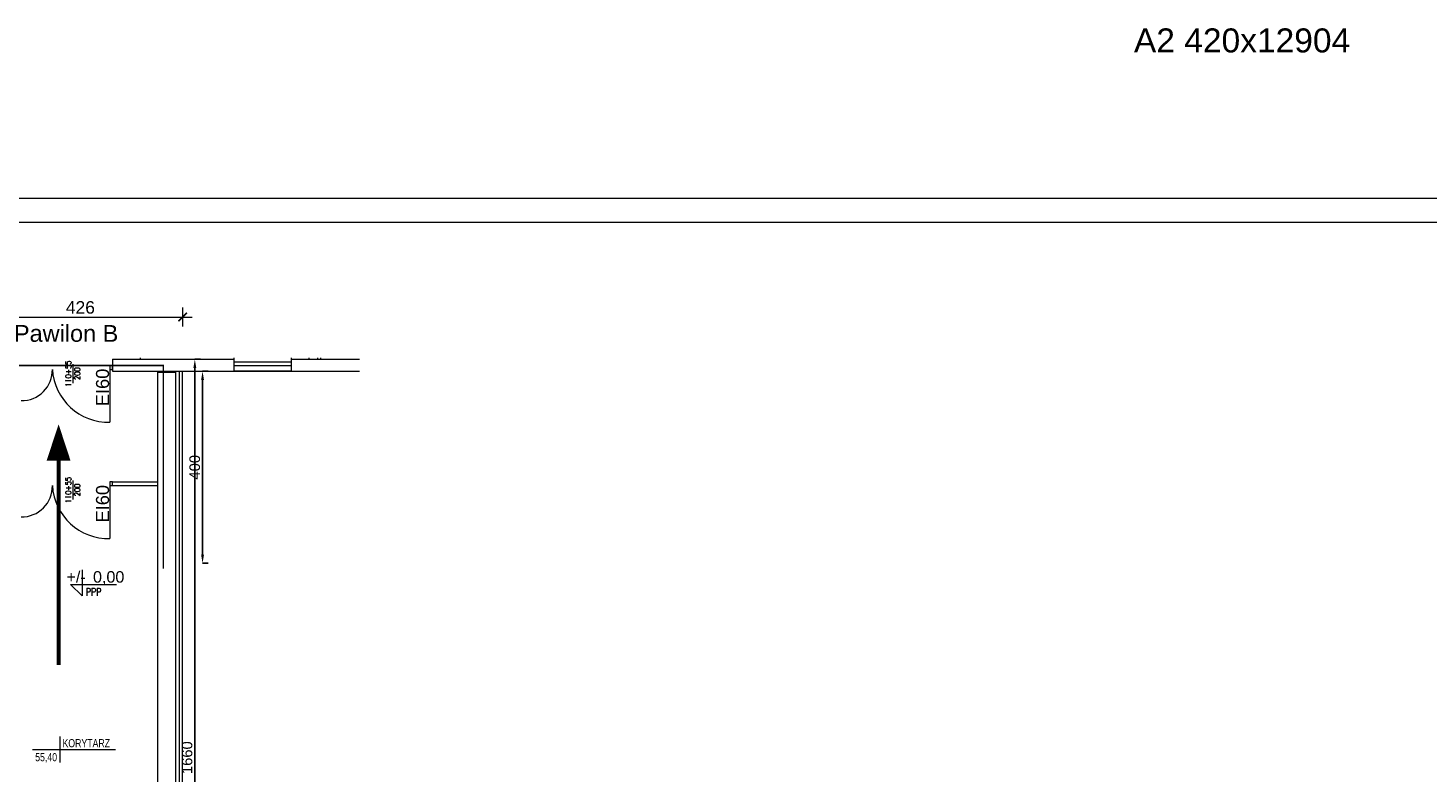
# Model space of a CAD drawing. Header units: millimetres. Extents: x 126553 to 403692, y -95821 to 38049.
# Tile 219 of 256: x 220439 to 223355, y 15162 to 16712. Entities that reach past the tile are written whole.
import ezdxf
from ezdxf.enums import TextEntityAlignment as Align

# ---------------------------------------------------------------- set-up
doc = ezdxf.new("R2010")
doc.units = ezdxf.units.MM
doc.linetypes.add('ACAD_ISO02W100', pattern=[15, 12, -3])
for name, color, linetype, lineweight in [('A-opis', 7, 'Continuous', 18), ('docieplenie', 6, 'Continuous', 18), ('docieplenie zew.', 6, 'Continuous', 18), ('ekspertyza', 7, 'Continuous', 30), ('ewakaucja', 3, 'Continuous', 50), ('OKNA', 7, 'Continuous', 13), ('opisy', 7, 'Continuous', 18), ('ramki', 250, 'Continuous', 13), ('WAW_P-POŻ', 10, 'Continuous', 9), ('WAW_ŚLUSARKA ALUMINIOWA OPIS PB', 7, 'Continuous', 9), ('WYMIAR', 7, 'Continuous', 18), ('ŚCIANY GRUBE', 7, 'Continuous', 20)]:
    doc.layers.add(name, color=color, linetype=linetype, lineweight=lineweight)
doc.layers.add('WENTYLE_WADLIWE', color=1, linetype='Continuous')
doc.layers.add('WIDOK', color=7, linetype='Continuous')
doc.styles.add('AR12', font='arial.ttf', dxfattribs={"height": 12})
doc.styles.add('Arial', font='arial.ttf')
doc.styles.add('OPIS', font='romans.shx', dxfattribs={"width": 0.8})
doc.styles.add('RS12', font='Romans', dxfattribs={"width": 0.75, "height": 12})
doc.styles.add('RS8', font='ROMANS.SHX', dxfattribs={"width": 0.75, "height": 8})
doc.styles.add('STYLE1', font='txt', dxfattribs={"width": 0.8})
doc.linetypes.add('ZIGZAG', pattern='A,0.0001,-0.2,[131,LTYPESHP.SHX,S=0.2,R=0,X=-0.2,Y=0],-0.4,[131,LTYPESHP.SHX,S=0.2,R=180,X=0.2,Y=0],-0.2', length=0.8001)
doc.dimstyles.new('100 moje', dxfattribs={"dimtxt": 22, "dimasz": 12, "dimexe": 12, "dimexo": 20, "dimgap": 3, "dimtad": 1, "dimdec": 1, "dimrnd": 0.5, "dimtxsty": 'Standard', "dimblk1": 'ARCHTICK', "dimblk2": 'ARCHTICK', "dimsah": 1, "dimcen": 0.1, "dimdle": 10, "dimclrd": 256, "dimclre": 256, "dimclrt": 256, "dimadec": 0, "dimazin": 0, "dimtfac": 1, "dimtdec": 1, "dimtofl": 0, "dimtmove": 1, "dimatfit": 3, "dimfxl": 12, "dimfxlon": 1, "dimtolj": 1, "dimtzin": 0, "dimarcsym": 0})
doc.dimstyles.new('A_100', dxfattribs={"dimtxt": 26, "dimasz": 2, "dimexe": 0, "dimexo": 5, "dimgap": 0.01, "dimtad": 0, "dimdec": 4, "dimrnd": 0.5, "dimdsep": 46, "dimtxsty": 'Arial', "dimblk1": 'K', "dimblk2": 'K', "dimsah": 1, "dimcen": 10, "dimse1": 1, "dimse2": 1, "dimclrd": 256, "dimclre": 256, "dimclrt": 1, "dimadec": 0, "dimazin": 0, "dimtfac": 0.5, "dimtdec": 4, "dimtmove": 0, "dimatfit": 3, "dimldrblk": 'K', "dimfxl": 1, "dimtvp": 0.75, "dimtolj": 1, "dimtzin": 0, "dimlwd": 13, "dimarcsym": 0})

# ---------------------------------------------------------------- blocks, each defined once
blk = doc.blocks.new('METKA')
for p, q in [((-57.4, 0), (115.4, 0)), ((0, 26.9), (0, -26.9))]:
    blk.add_line(p, q)
at = {"layer": 'opisy', "style": 'STYLE1', "width": 0.8, "flags": 4}
for tag, p in [('NUMER', (-6.1, 4.5)), ('POWIERZCHNIA', (-6, -24.6))]:
    blk.add_attdef(tag, text='', height=17, dxfattribs=at).set_placement(p, align=Align.RIGHT)
for tag, p in [('NAZWA', (5.3, 4.6)), ('POSADZKA', (5.6, -24.7))]:
    blk.add_attdef(tag, p, '', height=17, dxfattribs=at)
blk = doc.blocks.new('KOTA-WA')
at = {"color": 7}
for p, q in [((0, 27), (0, 0)), ((-12, 12), (0, 0)), ((-12, 12), (36, 12))]:
    blk.add_line(p, q, dxfattribs=at)
at = {"layer": 'A-opis', "color": 7, "style": 'RS12', "width": 0.6, "flags": 4}
blk.add_attdef('ZNAK', text='', height=8, dxfattribs=at).set_placement((-6.2, 19.7), align=Align.MIDDLE)
blk.add_attdef('RZEDNA', text='', height=10, dxfattribs=at).set_placement((2.1, 11.2), align=Align.BOTTOM_LEFT)
at = {"layer": 'A-opis', "color": 7, "style": 'RS8', "width": 0.6, "flags": 4}
blk.add_attdef('UWAGA', text='', height=7, dxfattribs=at).set_placement((3.8, 8.1), align=Align.TOP_LEFT)
blk = doc.blocks.new('A$C121B6CE3')
blk.add_lwpolyline([(0, -20), (0, 20)])
at = {"style": 'OPIS', "width": 0.8}
blk.add_attdef('Szerokość', text='', height=12, rotation=90, dxfattribs=at).set_placement((0, 0), align=Align.BOTTOM_CENTER)
blk.add_attdef('Wysokość', text='', height=12, rotation=90, dxfattribs=at).set_placement((3, 0), align=Align.TOP_CENTER)
blk = doc.blocks.new('*D2545')
at = {"layer": 'Defpoints', "color": 0, "linetype": 'Continuous', "lineweight": 60, "transparency": 16777216}
for p in [(220801.6, 15996.4), (220799.9, 15596.4), (220802.2, 15596.4)]:
    blk.add_point(p, dxfattribs=at)
at = {"layer": 'ekspertyza', "linetype": 'Continuous', "lineweight": -2, "transparency": 16777216}
for p, q in [((220802.2, 15996.4), (220814.2, 15996.4)), ((220802.2, 15978.4), (220802.2, 15614.4)), ((220802.2, 15596.4), (220814.2, 15596.4))]:
    blk.add_line(p, q, dxfattribs=at)
at = {"layer": 'ekspertyza', "linetype": 'Continuous', "lineweight": 60, "transparency": 16777216}
for points in [[(220799.2, 15978.4), (220805.2, 15978.4), (220802.2, 15996.4)], [(220799.2, 15614.4), (220805.2, 15614.4), (220802.2, 15596.4)]]:
    blk.add_solid(points, dxfattribs=at)
at = {"layer": 'ekspertyza', "linetype": 'Continuous', "lineweight": 20, "transparency": 16777216, "insert": (220786, 15796.4), "char_height": 22, "attachment_point": 5, "rotation": 90, "style": 'Arial'}
blk.add_mtext('\\A1;400', dxfattribs=at)
blk = doc.blocks.new('K')
for p, q in [((-10, 0), (10, 0)), ((4.2, 4.2), (-4.2, -4.2)), ((0, 10), (0, -10))]:
    blk.add_line(p, q)
blk.add_trace([(-4.8, -3.7), (-3.7, -4.8), (3.7, 4.8), (4.8, 3.7)])
blk = doc.blocks.new('*D2972')
at = {"layer": 'Defpoints', "color": 0, "linetype": 'ByBlock', "lineweight": -3}
for p in [(220760.7, 16109.4), (220334.7, 15994.4), (220760.7, 15996.4)]:
    blk.add_point(p, dxfattribs=at)
at = {"layer": 'WYMIAR', "linetype": 'ByBlock', "lineweight": 13}
blk.add_line((220336.7, 16109.4), (220758.7, 16109.4), dxfattribs=at)
at = {"layer": 'WYMIAR', "linetype": 'ByBlock', "lineweight": 13, "xscale": 2, "yscale": 2, "zscale": 2, "rotation": 180}
blk.add_blockref('K', (220334.7, 16109.4), dxfattribs=at)
at = {"layer": 'WYMIAR', "linetype": 'ByBlock', "lineweight": 13, "xscale": 2, "yscale": 2, "zscale": 2}
blk.add_blockref('K', (220760.7, 16109.4), dxfattribs=at)
at = {"layer": 'WYMIAR', "color": 7, "linetype": 'ByBlock', "insert": (220547.7, 16129.3), "char_height": 26, "attachment_point": 5, "style": 'Arial'}
blk.add_mtext('\\A1;426', dxfattribs=at)
blk = doc.blocks.new('*D2980')
at = {"layer": 'Defpoints', "color": 0, "linetype": 'Continuous', "lineweight": -3}
for p in [(220768.4, 16021.4), (220775.5, 14361.4), (220786.1, 14361.4)]:
    blk.add_point(p, dxfattribs=at)
at = {"layer": 'ekspertyza', "linetype": 'Continuous', "lineweight": -2}
for p, q in [((220786.1, 16021.4), (220798.1, 16021.4)), ((220786.1, 16003.4), (220786.1, 14379.4)), ((220786.1, 14361.4), (220798.1, 14361.4))]:
    blk.add_line(p, q, dxfattribs=at)
at = {"layer": 'ekspertyza', "linetype": 'Continuous', "lineweight": -3}
for points in [[(220783.1, 16003.4), (220789.1, 16003.4), (220786.1, 16021.4)], [(220783.1, 14379.4), (220789.1, 14379.4), (220786.1, 14361.4)]]:
    blk.add_solid(points, dxfattribs=at)
at = {"layer": 'ekspertyza', "linetype": 'Continuous', "lineweight": 20, "insert": (220769.9, 15191.4), "char_height": 22, "attachment_point": 5, "rotation": 90, "style": 'Arial'}
blk.add_mtext('\\A1;1660', dxfattribs=at)

msp = doc.modelspace()

# ---------------------------------------------------------------- linework, layer by layer
at = {"layer": 'docieplenie', "color": 0, "linetype": 'ZIGZAG'}
msp.add_line((220754.26878, 14354.31604), (220754.26878, 15996.36048), dxfattribs=at)
at = {"layer": 'docieplenie zew.', "color": 0}
msp.add_line((220760.72702, 14361.36067), (220760.72702, 15996.36048), dxfattribs=at)
at = {"layer": 'ewakaucja', "color": 3, "lineweight": 60}
msp.add_lwpolyline([(220502.29505, 15886.03575, 0, 50, 0), (220502.29505, 15809.83282, 50, 50, 0)], format="xyseb", dxfattribs=at)
msp.add_lwpolyline([(220502.29505, 15866.6395), (220502.29505, 15384.85966)], dxfattribs=at)
at = {"layer": 'OKNA'}
for p, q in [((220867.72702, 16016.36048), (220987.72702, 16016.36048)), ((220867.72702, 16008.36048), (220987.72702, 16008.36048))]:
    msp.add_line(p, q, dxfattribs=at)
at = {"layer": 'opisy', "color": 7}
for points in [[(220614.42948, 16000.4009), (220614.42948, 16008.2009), (220609.39176, 16008.2009), (220609.39176, 16000.4009)], [(220614.42948, 15758.09075), (220614.42948, 15765.89075), (220609.39176, 15765.89075), (220609.39176, 15758.09075)]]:
    msp.add_lwpolyline(points, close=True, dxfattribs=at)
at = {"layer": 'opisy'}
for points in [[(220609.39176, 16000.4009), (220609.39176, 15890.4009)], [(220609.39176, 15758.09075), (220609.39176, 15648.09075)]]:
    msp.add_lwpolyline(points, dxfattribs=at)
at = {"layer": 'opisy', "color": 7}
for centre in [(220425.70719, 15999.08547), (220425.70719, 15756.77532)]:
    msp.add_arc(centre, 63.69815, 268.81669913, 1.18330087, dxfattribs=at)
at = {"layer": 'opisy'}
for centre in [(220605.67034, 16006.79572), (220605.67034, 15764.48557)]:
    msp.add_arc(centre, 116.4543, 183.14785048, 271.83125536, dxfattribs=at)
at = {"layer": 'ramki', "color": 0, "ltscale": 0.6}
for points in [[(214683.31194, 16357.33162), (227587.02727, 16357.33162), (227587.02727, 12157.33162), (214683.31194, 12157.33162)], [(214883.31194, 16307.33162), (227537.02727, 16307.33162), (227537.02727, 12207.33162), (214883.31194, 12207.33162)]]:
    msp.add_lwpolyline(points, close=True, dxfattribs=at)
at = {"layer": 'WAW_P-POŻ', "color": 1, "linetype": 'ACAD_ISO02W100', "ltscale": 2, "true_color": 0xff0000, "const_width": 3}
msp.add_lwpolyline([(220369.71981, 15581.35747), (220369.71981, 16008.35747), (220720.72702, 16008.35747), (220720.72702, 15585.30814)], dxfattribs=at)
at = {"layer": 'WIDOK'}
msp.add_line((220867.72702, 15996.36048), (220987.72702, 15996.36048), dxfattribs=at)
at = {"layer": 'ŚCIANY GRUBE'}
for p, q in [((220614.43428, 16021.36048), (220867.72702, 16021.36048)), ((220614.43428, 16021.36048), (220614.43428, 15996.36048)), ((220672.72702, 16021.36048), (220672.72702, 16024.54201)), ((220867.72702, 15996.36048), (220867.72702, 16024.54201)), ((220987.72702, 15996.36048), (220987.72702, 16024.54201)), ((220987.72702, 16021.36048), (221129.37038, 16021.36048)), ((221023.72702, 16024.54201), (221023.72702, 16021.36048)), ((221041.72702, 16024.54201), (221041.72702, 16021.36048)), ((221047.72702, 16024.54201), (221047.72702, 16021.36048)), ((220614.43428, 15996.36048), (220867.72702, 15996.36048)), ((220708.72702, 14349.36048), (220708.72702, 15994.36048)), ((220708.72702, 15994.36048), (220746.72702, 15994.36048)), ((220746.72702, 14349.36048), (220746.72702, 15994.36048)), ((220987.72702, 15996.36048), (221129.37038, 15996.36048)), ((220614.42948, 15765.89075), (220708.72702, 15765.89075)), ((220614.42948, 15758.09075), (220708.72702, 15758.09075))]:
    msp.add_line(p, q, dxfattribs=at)

# ---------------------------------------------------------------- block references
at = {"layer": 'A-opis'}
ref = msp.add_blockref('KOTA-WA', (220551.16818, 15528.39028), dxfattribs=dict(at, xscale=2, yscale=2, zscale=2))
ref.add_attrib('ZNAK', '+/-', dxfattribs={"layer": '0', "color": 101, "height": 24, "style": 'AR12', "flags": 4}).set_placement((220538.80596, 15548.82047), align=Align.BOTTOM_CENTER)
ref.add_attrib('RZEDNA', '  0,00', dxfattribs={"layer": '0', "color": 101, "height": 24, "style": 'AR12', "flags": 4}).set_placement((220555.38433, 15548.82047), align=Align.BOTTOM_LEFT)
ref.add_attrib('UWAGA', 'PPP', dxfattribs={"layer": '0', "color": 101, "height": 16, "style": 'RS8', "width": 0.75, "flags": 4}).set_placement((220558.83815, 15544.67804), align=Align.TOP_LEFT)
at = {"layer": 'opisy'}
ref = msp.add_blockref('METKA', (220505.10905, 15208.53474), dxfattribs=at)
ref.add_attrib('NAZWA', 'KORYTARZ', (220510.45029, 15213.09373), dxfattribs={"height": 17, "style": 'STYLE1', "width": 0.8, "flags": 4})
ref.add_attrib('POWIERZCHNIA', '55,40', dxfattribs={"height": 17, "style": 'STYLE1', "width": 0.8, "flags": 4}).set_placement((220499.06804, 15183.89697), align=Align.RIGHT)
at = {"layer": 'WAW_ŚLUSARKA ALUMINIOWA OPIS PB', "color": 7}
ref = msp.add_blockref('A$C121B6CE3', (220532.19582, 15991.32251), dxfattribs=dict(at, xscale=-1, rotation=180))
ref.add_attrib('Szerokość', '110+55', dxfattribs={"layer": '0', "color": 7, "height": 12, "rotation": 90, "style": 'OPIS', "width": 0.8}).set_placement((220532.19582, 15991.32251), align=Align.BOTTOM_CENTER)
ref.add_attrib('Wysokość', '200', dxfattribs={"layer": '0', "color": 7, "height": 12, "rotation": 90, "style": 'OPIS', "width": 0.8}).set_placement((220535.19582, 15991.32251), align=Align.TOP_CENTER)
ref = msp.add_blockref('A$C121B6CE3', (220532.19582, 15749.01236), dxfattribs=dict(at, xscale=-1, rotation=180))
ref.add_attrib('Szerokość', '110+55', dxfattribs={"layer": '0', "color": 7, "height": 12, "rotation": 90, "style": 'OPIS', "width": 0.8}).set_placement((220532.19582, 15749.01236), align=Align.BOTTOM_CENTER)
ref.add_attrib('Wysokość', '200', dxfattribs={"layer": '0', "color": 7, "height": 12, "rotation": 90, "style": 'OPIS', "width": 0.8}).set_placement((220535.19582, 15749.01236), align=Align.TOP_CENTER)

# ---------------------------------------------------------------- texts
at = {"layer": 'A-opis', "color": 0, "insert": (222742.32091, 16710.67018), "char_height": 50, "width": 1752.6078, "attachment_point": 1}
msp.add_mtext('{\\fArial|b0|i0|c238|p34;A2 420x12904}', dxfattribs=at)
at = {"layer": 'WENTYLE_WADLIWE', "color": 1, "true_color": 0xff0000, "char_height": 27.2, "width": 44.4174403, "attachment_point": 1, "rotation": 90, "style": 'Arial'}
for insert in [(220580.19209, 15923.625), (220580.19209, 15681.31485)]:
    msp.add_mtext('{\\C1;EI60}', dxfattribs=dict(at, insert=insert))
at = {"layer": 'WYMIAR', "color": 5, "insert": (220409.33731, 16092.79852), "char_height": 35, "width": 445.967337, "attachment_point": 1}
msp.add_mtext('{\\fArial|b0|i0|c238|p34;Pawilon B}', dxfattribs=at)

# ---------------------------------------------------------------- dimensions: what is measured, and where the dimension line sits
at = {"layer": 'ekspertyza', "color": 7, "linetype": 'Continuous', "lineweight": 20}
for base, p1, p2, picture, middle in [((220786.11626, 14361.36067), (220768.36013, 16021.36048), (220775.49253, 14361.36067), '*D2980', (220769.88366, 15191.36057)), ((220802.23672, 15596.36432), (220801.64233, 15996.36048), (220799.88987, 15596.36432), '*D2545', (220786.00411, 15796.3624))]:
    dim = msp.add_linear_dim(base=base, p1=p1, p2=p2, angle=90, dimstyle='100 moje', override={"dimasz": 18, "dimgap": 5, "dimtxsty": 'Arial'}, dxfattribs=at)
    dim.commit()
    dim.dimension.update_dxf_attribs({"geometry": picture, "text_midpoint": middle})
at = {"layer": 'WYMIAR', "color": 0, "linetype": 'ByBlock'}
dim = msp.add_linear_dim(base=(220760.72702, 16109.40873), p1=(220334.72702, 15994.36048), p2=(220760.72702, 15996.36048), dimstyle='A_100', override={"dimclrt": 7, "dimtmove": 1}, dxfattribs=at)
dim.commit()
dim.dimension.update_dxf_attribs({"geometry": '*D2972', "text_midpoint": (220547.72702, 16129.32107)})

doc.saveas('drawing.dxf')
